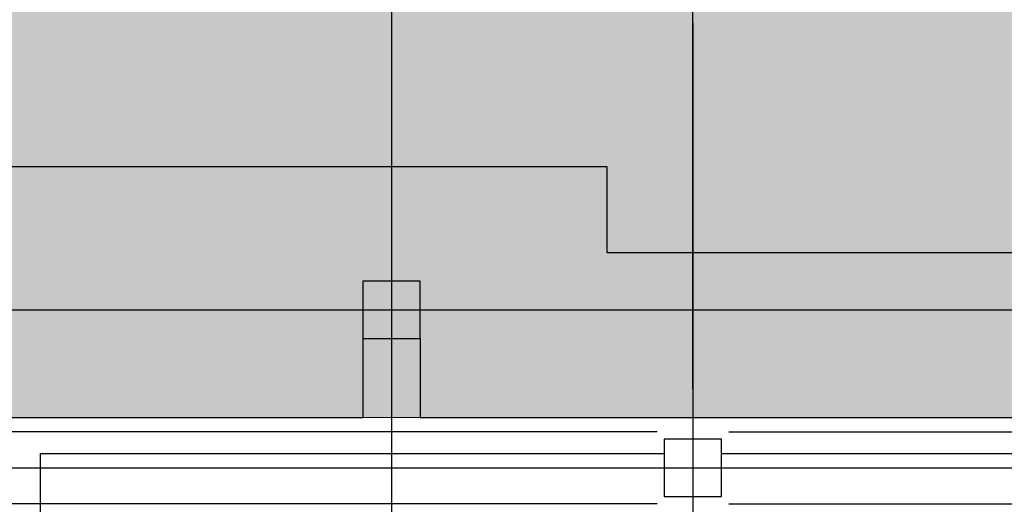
# Model space of a CAD drawing. Header units: centimetres. Extents: x -156440 to 298236, y -263599 to 81430.
# Tile 123 of 170: x 141332 to 148195, y -97485 to -94110. Entities that reach past the tile are written whole.
import ezdxf

# ---------------------------------------------------------------- set-up
doc = ezdxf.new("R2010")
doc.units = ezdxf.units.CM
doc.header["$LTSCALE"] = 50
doc.linetypes.add('Kondygnacja -2$0$HIDDEN2', pattern=[4.7625, 3.175, -1.5875])
doc.linetypes.add('Osie rzutów$0$DASHDOT2', pattern=[12.7, 6.35, -3.175, 0, -3.175])
doc.layers.add('Kondygnacja -2$0$_SP KORYTA', color=8, linetype='Continuous', lineweight=25)
doc.layers.add('Kondygnacja -2$0$RYSUNKOWE_NIEDRUK', color=8, linetype='Continuous', lineweight=9)
for name, color, linetype in [('Kondygnacja -2$0$ARCH_FUNDAMENTY_IST', 8, 'Continuous'), ('Kondygnacja -2$0$ARCH_GRUNT', 8, 'Continuous'), ('Kondygnacja -2$0$ARCH_KONSTR_POWYŻEJ RZUTU_IST', 8, 'Kondygnacja -2$0$HIDDEN2'), ('Kondygnacja -2$0$ARCH_MUROWANE_IST', 9, 'Continuous'), ('Kondygnacja -2$0$ARCH_ŻELBET_IST', 9, 'Continuous'), ('Osie rzutów$0$ARCH_INFO_OSIE_IST', 8, 'Osie rzutów$0$DASHDOT2')]:
    doc.layers.add(name, color=color, linetype=linetype)

# ---------------------------------------------------------------- blocks, each defined once
blk = doc.blocks.new('Osie rzutów')
at = {"layer": 'Osie rzutów$0$ARCH_INFO_OSIE_IST', "ltscale": 10}
for p, q in [((6860, 12255), (6860, 15006.6)), ((6650, 14934.6), (6650, 12131.61)), ((6860, 12510), (6860, 4623.26)), ((4436.04, 12310), (13655, 12310)), ((4436.04, 12200), (13655, 12200))]:
    blk.add_line(p, q, dxfattribs=at)
blk = doc.blocks.new('Kondygnacja -2$0$konstukcja stropu -2')
at = {"layer": 'Kondygnacja -2$0$ARCH_KONSTR_POWYŻEJ RZUTU_IST', "ltscale": 10}
for p, q in [((6835, 12225), (6305, 12225)), ((6885, 12225), (7415, 12225)), ((6835, 12175), (6305, 12175)), ((6885, 12175), (7415, 12175))]:
    blk.add_line(p, q, dxfattribs=at)

msp = doc.modelspace()

# ---------------------------------------------------------------- hatches: boundary and pattern name
at = {"layer": 'Kondygnacja -2$0$ARCH_GRUNT', "linetype": 'Continuous', "lineweight": 5}
h = msp.add_hatch(dxfattribs=at)
h.set_pattern_fill('EARTH', color=256, scale=150.000081, angle=45, style=0)
h.set_pattern_definition([(45, (85935.5, -145231.8), (-1e-09, 1347.039), [952.5, -952.5]), (45, (85682.9, -144979.2), (-1e-09, 1347.039), [952.5, -952.5]), (45, (85430.3, -144726.6), (-1e-09, 1347.039), [952.5, -952.5]), (135, (85430.3, -144558.25), (-1347.039, -1e-09), [952.5, -952.5]), (135, (85682.9, -144305.7), (-1347.039, -1e-09), [952.5, -952.5]), (135, (85935.5, -144053.1), (-1347.039, -1e-09), [952.5, -952.5])])
h.paths.add_polyline_path([(212884.241, -145231.769), (212884.241, -130941.769), (218734.241, -130941.769), (218734.241, -120371.769), (164884.241, -120371.769), (164884.241, -97031.769), (164884.241, -96881.769), (100649.367, -96881.769), (88763.907, -108767.229), (85935.48, -105938.802), (98992.513, -92881.769), (168884.241, -92881.769), (168884.241, -97031.769), (168884.241, -116371.769), (222734.241, -116371.769), (222734.241, -134941.769), (216884.241, -134941.769), (216884.241, -145231.769)])

# ---------------------------------------------------------------- linework, layer by layer
at = {"layer": 'Kondygnacja -2$0$ARCH_FUNDAMENTY_IST'}
for p, q in [((137924.241, -95131.769, -3480), (145424.241, -95131.769, -3480)), ((145424.241, -95131.769, -3480), (145424.241, -95731.769, -3480)), ((145424.241, -95731.769, -3480), (150224.241, -95731.769, -3480))]:
    msp.add_line(p, q, dxfattribs=at)
at = {"layer": 'Kondygnacja -2$0$ARCH_MUROWANE_IST', "ltscale": 4}
msp.add_line((141474.241, -97131.769, -3480), (141474.241, -103106.769, -3480), dxfattribs=at)
at = {"layer": 'Kondygnacja -2$0$ARCH_ŻELBET_IST', "ltscale": 4}
for p, q in [((143724.241, -96331.769, -3480), (143724.241, -96881.769, -3480)), ((144124.241, -96331.769, -3480), (144124.241, -96881.769, -3480)), ((140624.241, -96881.769, -3480), (143724.241, -96881.769, -3480)), ((144124.241, -96881.769, -3480), (151374.241, -96881.769, -3480)), ((141474.241, -97131.769, -3480), (145824.241, -97131.769, -3480)), ((146224.241, -97131.769, -3480), (151574.241, -97131.769, -3480))]:
    msp.add_line(p, q, dxfattribs=at)
at = {"layer": 'Kondygnacja -2$0$ARCH_ŻELBET_IST', "ltscale": 4, "elevation": -3480}
for points in [[(143724.241, -96331.769), (144124.241, -96331.769), (144124.241, -95931.769), (143724.241, -95931.769)], [(145824.241, -97431.769), (146224.241, -97431.769), (146224.241, -97031.769), (145824.241, -97031.769)]]:
    msp.add_lwpolyline(points, close=True, dxfattribs=at)
at = {"layer": 'Kondygnacja -2$0$RYSUNKOWE_NIEDRUK', "linetype": 'Continuous', "lineweight": 5, "elevation": -3480}
msp.add_lwpolyline([(212884.241, -145231.769), (212884.241, -130941.769), (218734.241, -130941.769), (218734.241, -120371.769), (164884.241, -120371.769), (164884.241, -97031.769), (164884.241, -96881.769), (100649.367, -96881.769), (88763.907, -108767.229), (85935.48, -105938.802), (98992.513, -92881.769), (168884.241, -92881.769), (168884.241, -97031.769), (168884.241, -116371.769), (222734.241, -116371.769), (222734.241, -134941.769), (216884.241, -134941.769), (216884.241, -145231.769)], close=True, dxfattribs=at)

# ---------------------------------------------------------------- block references
at = {"layer": 'Kondygnacja -2$0$_SP KORYTA', "xscale": 10, "yscale": 10, "zscale": 10}
msp.add_blockref('Kondygnacja -2$0$konstukcja stropu -2', (77424.241, -219231.769, -3480), dxfattribs=at)
at = {"layer": 'Osie rzutów$0$ARCH_INFO_OSIE_IST', "xscale": 10, "yscale": 10, "zscale": 10}
msp.add_blockref('Osie rzutów', (77424.241, -219231.769), dxfattribs=at)

doc.saveas('drawing.dxf')
